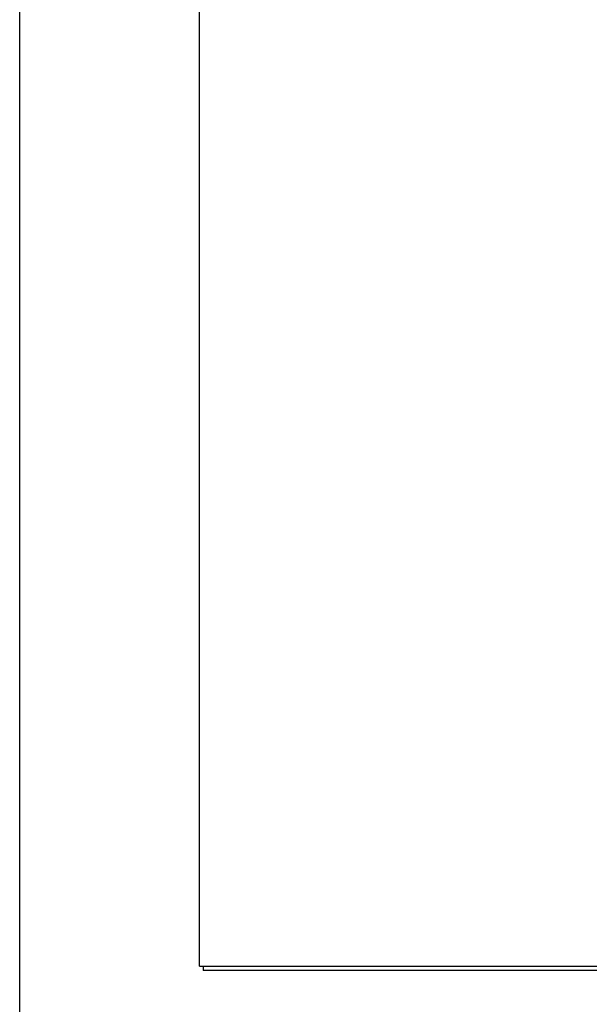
# Model space of a CAD drawing. Header units: inches. Extents: x 0 to 136, y 0 to 88.
# Tile 1 of 60: x 0 to 10, y 24 to 41. Entities that reach past the tile are written whole.
import ezdxf

# ---------------------------------------------------------------- set-up
doc = ezdxf.new("R2010")
doc.units = ezdxf.units.IN
doc.header["$LTSCALE"] = 7.48
doc.header["$MEASUREMENT"] = 0
doc.layers.get('0').update_dxf_attribs({"linetype": 'CONTINUOUS'})

msp = doc.modelspace()

# ---------------------------------------------------------------- linework, layer by layer
at = {"color": 7, "linetype": 'Continuous'}
for p, q in [((0, 0), (0, 88)), ((3.148, 24.822), (3.148, 24.747))]:
    msp.add_line(p, q, dxfattribs=at)
at = {"color": 3, "linetype": 'Continuous'}
for p, q in [((3.085, 24.822), (3.085, 63.844)), ((3.085, 24.822), (15.085, 24.822)), ((15.022, 24.747), (3.148, 24.747))]:
    msp.add_line(p, q, dxfattribs=at)

doc.saveas('drawing.dxf')
